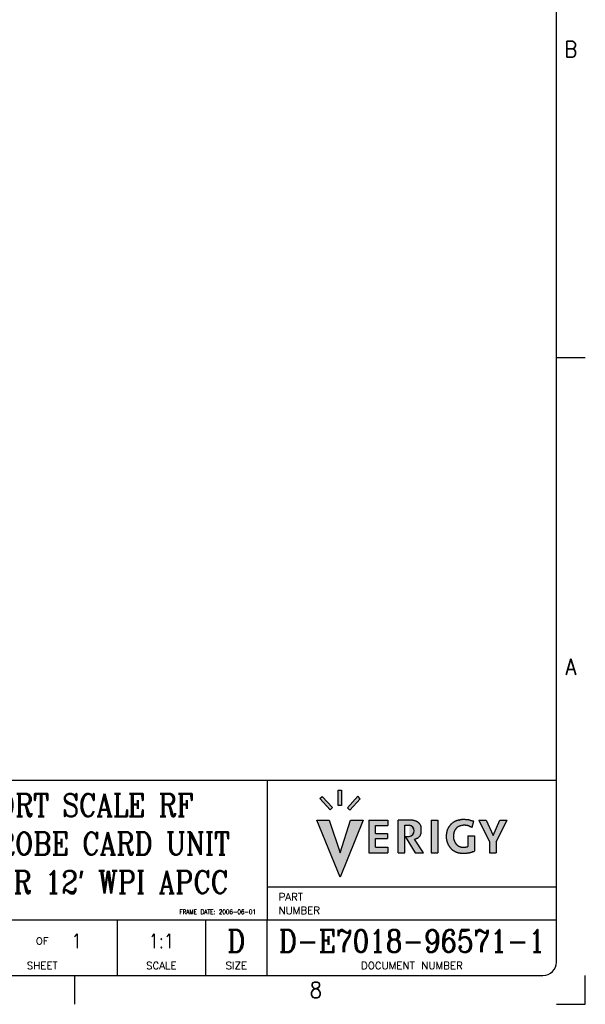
# Model space of a CAD drawing. Header units: inches. Extents: x -343 to 520, y -275 to 283.
# Tile 35 of 42: x 395 to 520, y -275 to -58. Entities that reach past the tile are written whole.
import ezdxf

# ---------------------------------------------------------------- set-up
doc = ezdxf.new("R2010")
doc.units = ezdxf.units.IN
doc.layers.add('1', color=7, linetype='Continuous')
doc.styles.add('CONVERTER_11', font='txt.shx', dxfattribs={"width": 0.9})
doc.styles.add('CONVERTER_12', font='txt.shx', dxfattribs={"width": 0.63})
doc.styles.add('CONVERTER_14', font='txt.shx', dxfattribs={"width": 0.81})
doc.styles.add('CONVERTER_16', font='txt.shx', dxfattribs={"width": 1.035})
doc.styles.add('CONVERTER_18', font='complex.shx', dxfattribs={"width": 0.855})

# ---------------------------------------------------------------- blocks, each defined once
blk = doc.blocks.new('Drawing_Grid_Zones', base_point=(-248.72, -265.13))
at = {"layer": '1', "color": 4, "linetype": 'Continuous'}
for p, q in [((520.17, -132.56), (513.82, -132.56)), ((407.45, -275.44), (407.45, -269.09)), ((520.17, -275.44), (520.17, -269.09)), ((513.82, -275.44), (520.17, -275.44))]:
    blk.add_line(p, q, dxfattribs=at)
at = {"layer": '1', "color": 4, "char_height": 3.5, "attachment_point": 5, "line_spacing_factor": 1.080432, "style": 'CONVERTER_11'}
for s, insert in [('B', (516.99, -64.3)), ('A', (516.99, -200.83)), ('8', (460.64, -272.26))]:
    blk.add_mtext(s, dxfattribs=dict(at, insert=insert))
blk = doc.blocks.new('D_Size_Verigy_Frame', base_point=(-248.72, -265.13))
at = {"layer": '1', "linetype": 'Continuous'}
for points in [[(466.34, -228.11), (466.34, -231.46), (465.6, -231.46), (465.6, -228.11)], [(464.35, -231.94), (463.8, -232.45), (461.5, -229.98), (462.06, -229.47)], [(467.65, -231.97), (468.19, -232.51), (470.45, -229.99), (469.91, -229.45)], [(471.1, -234.75), (465.99, -247.31), (460.85, -234.75), (463.57, -234.75), (465.99, -241.92), (468.32, -234.75)], [(476.57, -234.75), (476.57, -235.9), (473.86, -235.9), (473.86, -237.65), (476.48, -237.65), (476.48, -238.8), (473.86, -238.8), (473.86, -240.73), (476.57, -240.73), (476.57, -241.92), (472.37, -241.92), (472.37, -234.75)], [(487.59, -234.75), (487.59, -241.92), (486.11, -241.92), (486.11, -234.75)], [(499.8, -238.11), (501.29, -234.75), (502.89, -234.75), (500.49, -239.52), (500.49, -241.92), (499.01, -241.92), (499.01, -239.52), (496.63, -234.75), (498.3, -234.75)]]:
    blk.add_hatch(color=4, dxfattribs=at).paths.add_polyline_path(points)
h = blk.add_hatch(color=4, dxfattribs=at)
edge = h.paths.add_edge_path()
edge.add_line((478.82, -234.75), (478.82, -241.92))
edge.add_line((478.82, -241.92), (480.31, -241.92))
edge.add_line((480.31, -241.92), (480.31, -235.86))
edge.add_line((480.31, -235.86), (481.29, -235.86))
edge.add_arc((481.11, -237.1), 1.25, -81.7494, 81.7494, ccw=False)
edge.add_line((481.29, -238.34), (480.4, -238.34))
edge.add_line((480.4, -238.34), (482.56, -241.92))
edge.add_line((482.56, -241.92), (484.41, -241.92))
edge.add_line((484.41, -241.92), (482.46, -238.91))
edge.add_arc((482.26, -237.28), 1.65, 276.8646, 281.7992)
edge.add_arc((482.28, -237.38), 1.53, 281.8439, 286.5074)
edge.add_arc((482.23, -237.2), 1.73, 286.5644, 290.2981)
edge.add_arc((481.74, -235.9), 3.12, 290.364, 292.0591)
edge.add_arc((486.39, -247.35), 9.24, 111.5449, 112.0897, ccw=False)
edge.add_arc((481.73, -235.45), 3.54, 290.9614, 291.9638)
edge.add_arc((482.78, -238.07), 0.715, 292.0472, 297.1925)
edge.add_arc((482.77, -238.05), 0.736, 297.7168, 304.1669)
edge.add_arc((482.59, -237.79), 1.05, 304.048, 308.7592)
edge.add_arc((482.06, -237.14), 1.89, 308.981, 311.7169)
edge.add_arc((486.54, -242.17), 4.84, 130.6433, 131.7183, ccw=False)
edge.add_arc((495.04, -252.46), 18.19, 129.5041, 129.8448, ccw=False)
edge.add_arc((482.77, -237.57), 1.1, 309.4623, 315.0479)
edge.add_arc((483, -237.82), 0.766, 315.7786, 323.1586)
edge.add_arc((482.64, -237.55), 1.22, 323.2116, 327.8292)
edge.add_arc((481.93, -237.09), 2.07, 327.6257, 330.4831)
edge.add_arc((481.77, -237), 2.25, 330.4419, 332.9709)
edge.add_arc((482.35, -237.29), 1.59, 332.8488, 336.0259)
edge.add_arc((482.8, -237.49), 1.1, 336.0644, 340.4159)
edge.add_arc((482.77, -237.49), 1.13, 340.6473, 347.6345)
edge.add_arc((482.12, -237.35), 1.8, 347.6878, 352.444)
edge.add_arc((480.67, -237.15), 3.26, 352.3189, 355.2721)
edge.add_arc((479.05, -237.01), 4.88, 355.2355, 357.4002)
edge.add_arc((477.3, -236.93), 6.64, 357.3804, 359.0748)
edge.add_arc((475.66, -236.9), 8.28, 359.0627, 360.4705)
edge.add_arc((475.44, -236.9), 8.5, 0.4426, 1.3388)
edge.add_arc((476.74, -236.87), 7.2, 1.3325, 2.373)
edge.add_arc((478.31, -236.8), 5.62, 2.3634, 3.6412)
edge.add_arc((479.91, -236.7), 4.03, 3.6247, 5.2891)
edge.add_arc((481.32, -236.57), 2.61, 5.2575, 7.5773)
edge.add_arc((482.44, -236.42), 1.48, 7.5078, 11.0328)
edge.add_arc((483.15, -236.27), 0.75, 10.9618, 17.0135)
edge.add_arc((483.13, -236.29), 0.781, 17.4016, 23.361)
edge.add_arc((482.1, -236.73), 1.9, 23.3346, 26.1223)
edge.add_arc((479.13, -238.18), 5.21, 26.0255, 27.1085)
edge.add_arc((481.47, -236.96), 2.56, 26.7483, 28.749)
edge.add_arc((482.66, -236.31), 1.21, 28.8787, 33.28)
edge.add_arc((482.46, -236.45), 1.45, 33.4924, 37.7019)
edge.add_arc((482.22, -236.63), 1.75, 37.6059, 41.314)
edge.add_arc((482.43, -236.45), 1.48, 41.2228, 45.4875)
edge.add_arc((482.56, -236.32), 1.29, 45.7142, 50.7281)
edge.add_arc((481.69, -237.39), 2.68, 50.8542, 53.1793)
edge.add_arc((480.81, -238.52), 4.11, 52.7438, 54.3264)
edge.add_arc((482.17, -236.62), 1.77, 54.2819, 57.9528)
edge.add_arc((482.43, -236.22), 1.29, 58.2042, 62.5409)
edge.add_arc((482.26, -236.55), 1.66, 62.6014, 65.9878)
edge.add_arc((481.59, -238.05), 3.3, 66.0447, 68.1388)
edge.add_arc((475.84, -252.38), 18.75, 68.1242, 68.4683)
edge.add_arc((479.09, -243.97), 9.73, 68.0919, 68.654)
edge.add_arc((481.97, -236.59), 1.81, 68.7642, 71.7347)
edge.add_arc((481.83, -237.04), 2.27, 71.9116, 74.5336)
edge.add_arc((481.54, -238.08), 3.35, 74.4873, 76.5383)
edge.add_arc((481.37, -238.78), 4.08, 76.5155, 78.3668)
edge.add_arc((481.34, -238.96), 4.26, 78.3515, 80.217)
edge.add_arc((481.39, -238.66), 3.95, 80.2026, 82.2549)
edge.add_arc((481.47, -238.01), 3.3, 82.2367, 84.6679)
edge.add_arc((480.56, -264.75), 30.05, 87.663, 93.3186)
h = blk.add_hatch(color=4, dxfattribs=at)
edge = h.paths.add_edge_path()
edge.add_arc((498.73, -235.98), 8.2, 203.3008, 203.8412)
edge.add_arc((501.68, -234.68), 11.43, 203.8341, 204.2667)
edge.add_arc((503.86, -233.7), 13.81, 204.2629, 204.6476)
edge.add_arc((502, -234.55), 11.77, 204.6345, 204.9304)
edge.add_arc((498.65, -236.11), 8.07, 204.9278, 205.3583)
edge.add_arc((496.35, -237.2), 5.52, 205.3532, 205.9635)
edge.add_arc((494.63, -238.04), 3.61, 205.9537, 206.8298)
edge.add_arc((493.36, -238.68), 2.19, 206.8096, 208.1196)
edge.add_arc((492.46, -239.16), 1.17, 208.0895, 210.0572)
edge.add_arc((492.16, -239.34), 0.821, 210.1034, 212.7675)
edge.add_arc((492.2, -239.31), 0.863, 212.8315, 215.4819)
edge.add_arc((492.72, -238.93), 1.51, 215.6041, 218.0543)
edge.add_arc((494.06, -237.89), 3.21, 217.9926, 219.2601)
edge.add_arc((497.6, -235), 7.77, 219.2413, 219.7728)
edge.add_arc((495.01, -237.18), 4.39, 219.5441, 220.8731)
edge.add_arc((493.02, -238.91), 1.76, 220.906, 224.1762)
edge.add_arc((492.91, -239), 1.62, 224.3481, 227.1827)
edge.add_arc((493.1, -238.8), 1.89, 227.1655, 229.6431)
edge.add_arc((493.18, -238.7), 2.02, 229.6292, 231.9346)
edge.add_arc((493.25, -238.61), 2.14, 231.9626, 234.9969)
edge.add_arc((493.55, -238.18), 2.65, 235.0175, 237.4327)
edge.add_arc((493.54, -238.21), 2.63, 237.3215, 238.9488)
edge.add_arc((493.17, -238.83), 1.9, 238.9423, 241.1851)
edge.add_arc((492.93, -239.25), 1.42, 241.175, 244.1338)
edge.add_arc((492.85, -239.42), 1.24, 244.2149, 248.8959)
edge.add_arc((492.93, -239.22), 1.45, 248.9484, 253.0273)
edge.add_arc((493.05, -238.82), 1.87, 252.9712, 255.3768)
edge.add_arc((493.08, -238.73), 1.96, 255.3432, 257.6097)
edge.add_arc((493, -239.06), 1.62, 257.5671, 260.1283)
edge.add_arc((492.94, -239.39), 1.28, 260.199, 262.6643)
edge.add_arc((492.98, -239.11), 1.57, 262.7178, 264.6422)
edge.add_arc((493.15, -237.24), 3.45, 264.663, 265.5706)
edge.add_arc((493.49, -233.05), 7.65, 265.4634, 265.9974)
edge.add_arc((493.4, -234.42), 6.28, 265.9979, 266.7144)
edge.add_arc((493.34, -235.34), 5.35, 266.7132, 267.6135)
edge.add_arc((493.31, -236.13), 4.56, 267.6109, 268.7164)
edge.add_arc((493.3, -236.87), 3.83, 268.7122, 270.0622)
edge.add_arc((493.29, -236.97), 3.72, 270.0974, 271.3382)
edge.add_arc((493.28, -236.59), 4.11, 271.3337, 272.4477)
edge.add_arc((493.28, -236.4), 4.3, 272.4437, 273.481)
edge.add_arc((493.28, -236.47), 4.23, 273.4768, 274.4854)
edge.add_arc((493.31, -236.83), 3.86, 274.48, 275.5141)
edge.add_arc((493.37, -237.48), 3.21, 275.5059, 276.6402)
edge.add_arc((493.44, -238.09), 2.6, 276.6484, 278.0162)
edge.add_arc((493.42, -237.95), 2.74, 278.0435, 279.2546)
edge.add_arc((493.15, -236.31), 4.4, 279.2734, 280.0319)
edge.add_arc((492.83, -234.46), 6.27, 279.9732, 280.4538)
edge.add_arc((492.95, -235.08), 5.65, 280.4592, 281.0431)
edge.add_arc((492.9, -234.87), 5.87, 281.0473, 281.6719)
edge.add_arc((492.75, -234.11), 6.64, 281.6745, 282.2936)
edge.add_arc((492.47, -232.85), 7.93, 282.2948, 282.8796)
edge.add_line((494.24, -240.58), (494.24, -238.16))
edge.add_line((494.24, -238.16), (495.72, -238.16))
edge.add_line((495.72, -238.16), (495.72, -241.58))
edge.add_arc((473.34, -175.13), 70.12, 288.5155, 288.6107, ccw=False)
edge.add_arc((476.56, -184.74), 59.99, 288.4186, 288.5151, ccw=False)
edge.add_arc((477.82, -188.55), 55.97, 288.3277, 288.4179, ccw=False)
edge.add_arc((475.96, -182.91), 61.91, 288.255, 288.3266, ccw=False)
edge.add_arc((462.07, -140.81), 106.24, 288.2163, 288.2536, ccw=False)
edge.add_line((495.29, -241.73), (495.23, -241.75))
edge.add_arc((509.66, -285.57), 46.13, 108.228, 108.3024)
edge.add_arc((503.12, -265.8), 25.31, 108.3032, 108.4367)
edge.add_arc((490.73, -228.77), 13.73, 287.9183, 288.6267, ccw=False)
edge.add_arc((493.82, -238.32), 3.69, 285.1245, 287.8966, ccw=False)
edge.add_arc((493.98, -238.89), 3.1, 282.6973, 284.9395, ccw=False)
edge.add_arc((493.9, -238.54), 3.46, 280.7251, 282.7159, ccw=False)
edge.add_arc((493.92, -238.63), 3.37, 278.7886, 280.7434, ccw=False)
edge.add_arc((493.99, -239.12), 2.87, 276.9468, 278.7918, ccw=False)
edge.add_arc((494, -239.17), 2.83, 275.0848, 276.9197, ccw=False)
edge.add_arc((493.94, -238.46), 3.54, 273.542, 275.0634, ccw=False)
edge.add_arc((493.81, -236.33), 5.67, 272.4988, 273.5361, ccw=False)
edge.add_arc((493.61, -232.03), 9.98, 271.8301, 272.523, ccw=False)
edge.add_arc((493.46, -227.37), 14.64, 271.3179, 271.8381, ccw=False)
edge.add_arc((493.35, -222.48), 19.52, 270.905, 271.3223, ccw=False)
edge.add_arc((493.28, -218.05), 23.96, 270.5527, 270.9077, ccw=False)
edge.add_arc((493.25, -214.79), 27.22, 270.2352, 270.5546, ccw=False)
edge.add_arc((493.24, -213.35), 28.66, 269.9328, 270.2368, ccw=False)
edge.add_arc((493.24, -214.12), 27.89, 269.6276, 269.9343, ccw=False)
edge.add_arc((493.22, -217.03), 24.98, 269.3001, 269.6295, ccw=False)
edge.add_arc((493.16, -221.6), 20.41, 268.9243, 269.3029, ccw=False)
edge.add_arc((492.96, -231.74), 10.27, 268.1594, 268.9767, ccw=False)
edge.add_arc((492.79, -237.02), 4.98, 266.6249, 268.167, ccw=False)
edge.add_arc((492.68, -238.84), 3.16, 264.3336, 266.6208, ccw=False)
edge.add_arc((492.61, -239.57), 2.43, 261.4227, 264.3148, ccw=False)
edge.add_arc((492.55, -239.95), 2.04, 257.2189, 261.4518, ccw=False)
edge.add_arc((492.5, -240.2), 1.78, 252.2377, 257.1979, ccw=False)
edge.add_arc((492.61, -239.87), 2.14, 248.7037, 252.074, ccw=False)
edge.add_arc((493.1, -238.62), 3.47, 246.648, 248.7264, ccw=False)
edge.add_arc((493.27, -238.19), 3.94, 245.0979, 246.7837, ccw=False)
edge.add_arc((493.24, -238.26), 3.86, 243.2003, 245.0497, ccw=False)
edge.add_arc((494.22, -236.34), 6.02, 242.3103, 243.1848, ccw=False)
edge.add_arc((496.68, -231.64), 11.33, 241.8417, 242.3242, ccw=False)
edge.add_arc((504.66, -216.72), 28.25, 241.6559, 241.845, ccw=False)
edge.add_arc((471.62, -277.97), 41.35, 61.6498, 61.7681)
edge.add_arc((499.13, -226.66), 16.87, 241.6733, 241.884, ccw=False)
edge.add_arc((492.37, -239.19), 2.63, 240.403, 241.673, ccw=False)
edge.add_arc((491.91, -240.02), 1.69, 238.3174, 240.3578, ccw=False)
edge.add_arc((492.07, -239.75), 2, 235.4824, 238.2123, ccw=False)
edge.add_arc((492.32, -239.38), 2.44, 233.0875, 235.5275, ccw=False)
edge.add_arc((492.28, -239.44), 2.37, 230.5281, 233.1206, ccw=False)
edge.add_arc((492.3, -239.42), 2.4, 226.8402, 230.4297, ccw=False)
edge.add_arc((492.82, -238.87), 3.16, 224.1917, 226.8322, ccw=False)
edge.add_arc((495.14, -236.62), 6.39, 223.1449, 224.1559, ccw=False)
edge.add_arc((481.73, -249.18), 11.98, 43.1218, 43.6251)
edge.add_arc((496.19, -235.31), 8.05, 223.5168, 224.0584, ccw=False)
edge.add_arc((491.24, -240.02), 1.22, 219.7835, 223.4371, ccw=False)
edge.add_arc((491.39, -239.9), 1.42, 216.0369, 219.4184, ccw=False)
edge.add_arc((492.55, -239.05), 2.85, 214.2927, 216.0974, ccw=False)
edge.add_arc((496.47, -236.38), 7.6, 213.623, 214.3135, ccw=False)
edge.add_arc((499.82, -234.11), 11.64, 213.1026, 213.7727, ccw=False)
edge.add_arc((494.52, -237.57), 5.31, 211.6593, 213.0997, ccw=False)
edge.add_arc((493.35, -238.3), 3.93, 209.7599, 211.6228, ccw=False)
edge.add_arc((492.61, -238.72), 3.08, 207.4804, 209.7836, ccw=False)
edge.add_arc((492.23, -238.92), 2.65, 205.1929, 207.4059, ccw=False)
edge.add_arc((492.69, -238.7), 3.16, 203.3638, 205.1704, ccw=False)
edge.add_arc((493.42, -238.39), 3.95, 201.6271, 203.3929, ccw=False)
edge.add_arc((494.5, -237.96), 5.11, 200.1447, 201.6096, ccw=False)
edge.add_arc((496.13, -237.36), 6.86, 199.3323, 200.1795, ccw=False)
edge.add_arc((496.31, -237.29), 7.04, 198.4937, 199.3429, ccw=False)
edge.add_arc((495.28, -237.64), 5.96, 197.5225, 198.5058, ccw=False)
edge.add_arc((493.56, -238.18), 4.16, 196.2367, 197.5438, ccw=False)
edge.add_arc((492.02, -238.62), 2.55, 194.3262, 196.2478, ccw=False)
edge.add_arc((491.64, -238.72), 2.16, 192.096, 194.272, ccw=False)
edge.add_arc((492.3, -238.58), 2.84, 190.2793, 192.0489, ccw=False)
edge.add_arc((494.25, -238.23), 4.81, 189.1142, 190.3068, ccw=False)
edge.add_arc((495.93, -237.96), 6.51, 188.174, 189.1346, ccw=False)
edge.add_arc((496.44, -237.88), 7.04, 187.2718, 188.1866, ccw=False)
edge.add_arc((495.58, -237.99), 6.17, 186.2663, 187.2851, ccw=False)
edge.add_arc((493.79, -238.19), 4.37, 184.9627, 186.2891, ccw=False)
edge.add_arc((492.04, -238.34), 2.61, 183.0853, 184.9815, ccw=False)
edge.add_arc((491.27, -238.38), 1.84, 180.6195, 183.0635, ccw=False)
edge.add_arc((491.12, -238.38), 1.69, 178.0018, 180.5753, ccw=False)
edge.add_arc((491.65, -238.4), 2.22, 175.6247, 177.9327, ccw=False)
edge.add_arc((493.37, -238.53), 3.94, 174.246, 175.6304, ccw=False)
edge.add_arc((499.82, -239.18), 10.43, 173.6917, 174.258, ccw=False)
edge.add_arc((507.06, -239.95), 17.71, 173.3678, 173.7812, ccw=False)
edge.add_arc((499.77, -239.11), 10.37, 172.6214, 173.3686, ccw=False)
edge.add_arc((496.44, -238.67), 7.01, 171.5025, 172.6282, ccw=False)
edge.add_arc((494.21, -238.34), 4.76, 169.8885, 171.5171, ccw=False)
edge.add_arc((493.54, -238.23), 4.08, 167.9208, 169.8128, ccw=False)
edge.add_arc((494.24, -238.38), 4.79, 166.3902, 167.9139, ccw=False)
edge.add_arc((495.89, -238.78), 6.49, 165.3162, 166.3829, ccw=False)
edge.add_arc((493.14, -238.04), 3.65, 163.6509, 165.5336, ccw=False)
edge.add_arc((491.41, -237.54), 1.84, 159.8526, 163.6056, ccw=False)
edge.add_arc((491.52, -237.59), 1.97, 156.2402, 159.6244, ccw=False)
edge.add_arc((492.4, -237.97), 2.92, 153.9269, 156.2704, ccw=False)
edge.add_arc((497.49, -240.47), 8.59, 153.1347, 153.8341, ccw=False)
edge.add_arc((485.93, -234.62), 4.36, 333.1219, 334.4699)
edge.add_arc((562.52, -270.36), 80.15, 154.9536, 155.0137, ccw=False)
edge.add_arc((490.92, -236.9), 1.13, 150.6202, 154.9234, ccw=False)
edge.add_arc((490.9, -236.9), 1.1, 145.3151, 150.0305, ccw=False)
edge.add_arc((492.14, -237.76), 2.61, 143.3601, 145.3639, ccw=False)
edge.add_arc((494.27, -239.31), 5.25, 142.7042, 143.5942, ccw=False)
edge.add_arc((493.11, -238.43), 3.8, 141.4913, 142.6976, ccw=False)
edge.add_arc((494.15, -239.27), 5.13, 140.3853, 141.3891, ccw=False)
edge.add_arc((542.68, -279.43), 68.12, 140.3123, 140.3902, ccw=False)
edge.add_arc((477.58, -225.43), 16.46, 320.3896, 320.795)
edge.add_arc((478.15, -225.9), 15.72, 320.7879, 321.2062)
edge.add_arc((496.08, -240.29), 7.27, 140.7964, 141.3612, ccw=False)
edge.add_arc((491.83, -236.82), 1.78, 138.4918, 140.7815, ccw=False)
edge.add_arc((491.38, -236.43), 1.19, 134.8498, 138.4384, ccw=False)
edge.add_arc((491.68, -236.74), 1.62, 130.7007, 134.5381, ccw=False)
edge.add_arc((492.92, -238.17), 3.51, 128.9449, 130.778, ccw=False)
edge.add_arc((503.88, -251.73), 20.95, 128.6571, 128.9486, ccw=False)
edge.add_arc((495.72, -241.45), 7.83, 128.309, 129.0174, ccw=False)
edge.add_arc((491.89, -236.6), 1.64, 124.9649, 128.253, ccw=False)
edge.add_arc((492.06, -236.88), 1.97, 121.4788, 124.6205, ccw=False)
edge.add_arc((493.14, -238.62), 4.01, 119.9763, 121.5447, ccw=False)
edge.add_arc((493.18, -238.67), 4.08, 118.9328, 120.1464, ccw=False)
edge.add_arc((492.31, -237.1), 2.29, 116.8814, 118.9336, ccw=False)
edge.add_arc((492.2, -236.89), 2.05, 114.352, 116.7612, ccw=False)
edge.add_arc((492.79, -238.19), 3.48, 112.7824, 114.3176, ccw=False)
edge.add_arc((493.83, -240.64), 6.14, 112.1312, 112.8736, ccw=False)
edge.add_arc((493.84, -240.67), 6.17, 111.3647, 112.1425, ccw=False)
edge.add_arc((493.41, -239.56), 4.98, 110.4231, 111.3781, ccw=False)
edge.add_arc((492.81, -237.96), 3.27, 109.0968, 110.4486, ccw=False)
edge.add_arc((492.55, -237.2), 2.47, 107.6011, 109.0252, ccw=False)
edge.add_arc((492.84, -238.13), 3.45, 106.6155, 107.5695, ccw=False)
edge.add_arc((496.22, -249.48), 15.29, 106.3879, 106.6059, ccw=False)
edge.add_arc((499.05, -258.9), 25.12, 106.3254, 106.5121, ccw=False)
edge.add_arc((493.65, -240.47), 5.92, 105.4696, 106.3192, ccw=False)
edge.add_arc((492.99, -238.06), 3.42, 103.9622, 105.4757, ccw=False)
edge.add_arc((493, -238.14), 3.5, 102.3704, 103.8363, ccw=False)
edge.add_arc((493.76, -241.63), 7.07, 101.6856, 102.3727, ccw=False)
edge.add_arc((487.83, -212.93), 22.24, 281.6646, 281.8598)
edge.add_arc((488.68, -217.21), 17.88, 282.0375, 282.2134)
edge.add_arc((493.1, -237.63), 3.02, 101.2377, 102.2194, ccw=False)
edge.add_arc((492.84, -236.34), 1.7, 99.3474, 101.1854, ccw=False)
edge.add_arc((492.93, -236.9), 2.27, 97.1817, 99.2201, ccw=False)
edge.add_arc((493.12, -238.37), 3.75, 95.812, 97.2201, ccw=False)
edge.add_arc((493.27, -239.91), 5.3, 94.7444, 95.8298, ccw=False)
edge.add_arc((493.38, -241.16), 6.56, 93.8342, 94.7544, ccw=False)
edge.add_arc((493.42, -241.78), 7.17, 92.9873, 93.8413, ccw=False)
edge.add_arc((493.41, -241.56), 6.95, 92.1258, 92.994, ccw=False)
edge.add_arc((493.38, -240.57), 5.96, 90.4073, 92.1434, ccw=False)
edge.add_arc((493.37, -239.92), 5.31, 88.5641, 90.3959, ccw=False)
edge.add_arc((493.37, -239.93), 5.33, 86.7833, 88.5496, ccw=False)
edge.add_arc((493.28, -241.37), 6.76, 84.8563, 86.7308, ccw=False)
edge.add_arc((492.85, -246.19), 11.61, 83.7683, 84.8563, ccw=False)
edge.add_arc((492.91, -245.83), 11.24, 83.194, 83.8774, ccw=False)
edge.add_arc((493.53, -240.6), 5.97, 81.9472, 83.2025, ccw=False)
edge.add_arc((493.86, -238.28), 3.63, 79.9902, 81.9638, ccw=False)
edge.add_arc((493.93, -237.84), 3.18, 77.7911, 79.8656, ccw=False)
edge.add_arc((493.51, -239.77), 5.16, 76.5195, 77.7671, ccw=False)
edge.add_arc((488.63, -260.13), 26.09, 76.2642, 76.5162, ccw=False)
edge.add_arc((499.06, -217.38), 17.91, 256.3256, 256.6629)
edge.add_arc((497.56, -223.71), 11.4, 256.668, 257.2331)
edge.add_arc((497.13, -225.59), 9.47, 257.238, 257.9692)
edge.add_arc((497.02, -226.13), 8.92, 257.9734, 258.8133)
edge.add_arc((497.04, -226), 9.05, 258.8165, 259.7166)
edge.add_arc((497.15, -225.42), 9.64, 259.7189, 260.6406)
edge.add_line((495.58, -234.93), (495.16, -236.28))
edge.add_arc((502.6, -214.12), 23.37, 251.1523, 251.4397, ccw=False)
edge.add_arc((502.16, -215.43), 21.99, 250.8703, 251.1519, ccw=False)
edge.add_arc((501.91, -216.15), 21.22, 250.6009, 250.8697, ccw=False)
edge.add_arc((501.93, -216.09), 21.29, 250.3534, 250.6001, ccw=False)
edge.add_arc((502.41, -214.73), 22.73, 250.1396, 250.3524, ccw=False)
edge.add_arc((503.92, -210.58), 27.15, 249.9742, 250.1383, ccw=False)
edge.add_arc((509.05, -196.5), 42.13, 249.8751, 249.9726, ccw=False)
edge.add_line((494.55, -236.06), (494.49, -236.04))
edge.add_arc((492.5, -241.42), 5.74, 69.7562, 70.4705)
edge.add_arc((493.76, -237.88), 1.98, 70.4878, 72.5103)
edge.add_arc((493.92, -237.39), 1.47, 72.5647, 75.4406)
edge.add_arc((493.85, -237.64), 1.72, 75.5155, 77.611)
edge.add_arc((493.72, -238.26), 2.36, 77.5965, 79.2392)
edge.add_arc((493.58, -238.97), 3.09, 79.2301, 80.555)
edge.add_arc((493.45, -239.76), 3.89, 80.5489, 81.6438)
edge.add_arc((493.3, -240.79), 4.92, 81.6475, 82.6335)
edge.add_arc((493.13, -242.05), 6.19, 82.6278, 83.4145)
edge.add_arc((492.99, -243.27), 7.42, 83.4108, 84.0539)
edge.add_arc((492.88, -244.31), 8.47, 84.0513, 84.5884)
edge.add_arc((493.2, -240.96), 5.11, 84.5326, 85.2397)
edge.add_arc((493.39, -238.63), 2.77, 85.2456, 86.5136)
edge.add_arc((493.43, -237.97), 2.1, 86.5301, 88.2214)
edge.add_arc((493.44, -237.85), 1.98, 88.2417, 90.1276)
edge.add_arc((493.44, -238.4), 2.54, 90.1887, 92.0646)
edge.add_arc((493.48, -239.47), 3.61, 92.0429, 93.4436)
edge.add_arc((493.54, -240.48), 4.62, 93.4313, 94.5521)
edge.add_arc((493.59, -241.19), 5.33, 94.5437, 95.5053)
edge.add_arc((493.61, -241.34), 5.48, 95.498, 96.3921)
edge.add_arc((493.4, -239.55), 3.68, 96.3369, 97.4708)
edge.add_arc((493.22, -238.13), 2.24, 97.4738, 99.2428)
edge.add_arc((493.13, -237.58), 1.69, 99.257, 101.5569)
edge.add_arc((493.09, -237.41), 1.51, 101.5788, 104.1887)
edge.add_arc((493.15, -237.63), 1.74, 104.2786, 107.728)
edge.add_arc((493.31, -238.13), 2.27, 107.7091, 110.5044)
edge.add_arc((493.51, -238.66), 2.83, 110.4915, 112.8183)
edge.add_arc((493.8, -239.37), 3.6, 112.812, 114.1048)
edge.add_arc((494.22, -240.29), 4.61, 114.0966, 115.0926)
edge.add_arc((494.65, -241.22), 5.64, 115.0877, 115.8632)
edge.add_arc((495.12, -242.19), 6.71, 115.8606, 116.4578)
edge.add_arc((493.16, -238.27), 2.33, 116.2474, 117.944)
edge.add_arc((492.57, -237.16), 1.07, 118.0309, 121.6461)
edge.add_arc((492.58, -237.16), 1.08, 121.7508, 124.7224)
edge.add_arc((492.65, -237.26), 1.2, 124.7055, 127.5759)
edge.add_arc((492.66, -237.28), 1.22, 127.563, 130.5031)
edge.add_arc((492.79, -237.43), 1.43, 130.5972, 133.6733)
edge.add_arc((493.15, -237.8), 1.94, 133.6517, 135.9137)
edge.add_arc((493.61, -238.25), 2.58, 135.902, 137.5466)
edge.add_arc((493.63, -238.27), 2.61, 137.4776, 138.9543)
edge.add_arc((493.41, -238.08), 2.32, 138.9752, 140.6091)
edge.add_arc((493.61, -238.24), 2.58, 140.6296, 142.1618)
edge.add_arc((494.33, -238.81), 3.5, 142.1712, 143.454)
edge.add_arc((495.15, -239.41), 4.51, 143.4397, 144.4829)
edge.add_arc((495.59, -239.72), 5.05, 144.4734, 145.4151)
edge.add_arc((495.44, -239.62), 4.87, 145.406, 146.3551)
edge.add_arc((493.85, -238.57), 2.97, 146.2723, 147.8457)
edge.add_arc((492.73, -237.87), 1.64, 147.8375, 150.5057)
edge.add_arc((492.26, -237.6), 1.1, 150.5091, 154.3015)
edge.add_arc((492.18, -237.56), 1.01, 154.4469, 158.4615)
edge.add_arc((492.45, -237.67), 1.3, 158.4921, 161.6634)
edge.add_arc((493.19, -237.91), 2.08, 161.6717, 163.764)
edge.add_arc((494.54, -238.31), 3.49, 163.7042, 165.1718)
edge.add_arc((495.58, -238.59), 4.57, 165.1571, 166.3361)
edge.add_arc((496.3, -238.76), 5.3, 166.3265, 167.3577)
edge.add_arc((496.45, -238.79), 5.45, 167.3497, 168.3356)
edge.add_arc((495.38, -238.58), 4.36, 168.2984, 169.7175)
edge.add_arc((494.33, -238.39), 3.3, 169.7242, 171.5314)
edge.add_arc((493.87, -238.32), 2.84, 171.5438, 173.6224)
edge.add_arc((494.16, -238.35), 3.12, 173.7008, 176.6572)
edge.add_arc((494.93, -238.39), 3.9, 176.6397, 179.0072)
edge.add_arc((494.02, -238.38), 2.99, 178.8697, 180.9419)
edge.add_arc((493.07, -238.4), 2.04, 180.9721, 184.0701)
edge.add_arc((492.85, -238.41), 1.82, 184.1115, 187.7902)
edge.add_arc((493.13, -238.37), 2.1, 187.831, 189.8408)
edge.add_arc((493.56, -238.3), 2.54, 189.8259, 191.5264)
edge.add_arc((493.81, -238.25), 2.79, 191.5153, 193.0592)
edge.add_arc((493.78, -238.26), 2.76, 193.0485, 194.5638)
edge.add_arc((493.45, -238.34), 2.42, 194.5501, 196.177)
edge.add_arc((492.89, -238.51), 1.83, 196.1539, 198.0975)
edge.add_arc((492.46, -238.64), 1.38, 198.135, 200.3954)
edge.add_arc((492.61, -238.59), 1.55, 200.4516, 202.35)
edge.add_arc((494.01, -238.01), 3.06, 202.3774, 203.3718)
at = {"color": 7, "linetype": 'Continuous'}
for p, q in [((309.43, -225.9), (513.82, -225.9)), ((449.92, -225.9), (449.92, -256.85)), ((449.92, -256.85), (383.66, -256.85)), ((449.92, -269.09), (449.92, -256.85)), ((513.82, -256.85), (449.92, -256.85))]:
    blk.add_line(p, q, dxfattribs=at)
at = {"color": 4, "linetype": 'Continuous'}
for p, q in [((513.82, -249.53), (449.92, -249.53)), ((416.79, -256.85), (416.79, -269.09))]:
    blk.add_line(p, q, dxfattribs=at)
at = {"layer": '1', "color": 7, "linetype": 'Continuous'}
for p, q in [((513.82, -266.09), (513.82, 274.01)), ((-334.08, -269.09), (510.82, -269.09))]:
    blk.add_line(p, q, dxfattribs=at)
at = {"layer": '1', "color": 4, "linetype": 'Continuous'}
for p, q in [((465.6, -231.46), (465.6, -228.11)), ((465.6, -228.11), (466.34, -228.11)), ((466.34, -228.11), (466.34, -231.46)), ((461.5, -229.98), (462.06, -229.47)), ((461.5, -229.98), (463.8, -232.45)), ((462.06, -229.47), (464.35, -231.94)), ((469.91, -229.45), (467.65, -231.97)), ((468.19, -232.51), (470.45, -229.99)), ((470.45, -229.99), (469.91, -229.45)), ((464.35, -231.94), (463.8, -232.45)), ((466.34, -231.46), (465.6, -231.46)), ((467.65, -231.97), (468.19, -232.51)), ((460.85, -234.75), (463.57, -234.75)), ((465.99, -247.31), (460.85, -234.75)), ((463.57, -234.75), (465.99, -241.92)), ((471.1, -234.75), (465.99, -247.31)), ((465.99, -241.92), (468.32, -234.75)), ((468.32, -234.75), (471.1, -234.75)), ((472.37, -234.75), (472.37, -241.92)), ((472.37, -234.75), (476.57, -234.75)), ((476.57, -234.75), (476.57, -235.9)), ((478.82, -241.92), (478.82, -234.75)), ((486.11, -234.75), (486.11, -241.92)), ((486.11, -234.75), (487.59, -234.75)), ((487.59, -234.75), (487.59, -241.92)), ((495.16, -236.28), (495.58, -234.93)), ((496.63, -234.75), (498.3, -234.75)), ((496.63, -234.75), (499.01, -239.52)), ((498.3, -234.75), (499.8, -238.11)), ((499.8, -238.11), (501.29, -234.75)), ((500.49, -239.52), (502.89, -234.75)), ((501.29, -234.75), (502.89, -234.75)), ((473.86, -237.65), (473.86, -235.9)), ((473.86, -235.9), (476.57, -235.9)), ((480.31, -235.86), (481.29, -235.86)), ((480.31, -241.92), (480.31, -235.86)), ((494.49, -236.04), (494.55, -236.06)), ((473.86, -237.65), (476.48, -237.65)), ((473.86, -240.73), (473.86, -238.8)), ((473.86, -238.8), (476.48, -238.8)), ((476.48, -237.65), (476.48, -238.8)), ((480.4, -238.34), (481.29, -238.34)), ((480.4, -238.34), (482.56, -241.92)), ((484.41, -241.92), (482.46, -238.91)), ((494.24, -238.16), (494.24, -240.58)), ((494.24, -238.16), (495.72, -238.16)), ((495.72, -238.16), (495.72, -241.58)), ((473.86, -240.73), (476.57, -240.73)), ((476.57, -240.73), (476.57, -241.92)), ((499.01, -239.52), (499.01, -241.92)), ((500.49, -239.52), (500.49, -241.92)), ((472.37, -241.92), (476.57, -241.92)), ((478.82, -241.92), (480.31, -241.92)), ((482.56, -241.92), (484.41, -241.92)), ((486.11, -241.92), (487.59, -241.92)), ((495.29, -241.73), (495.23, -241.75)), ((499.01, -241.92), (500.49, -241.92)), ((436.27, -256.85), (436.27, -269.09))]:
    blk.add_line(p, q, dxfattribs=at)
for centre, radius, start, end in [((480.56, -264.75), 30.05, 87.663, 93.3186), ((481.47, -238.01), 3.3, 82.2367, 84.6679), ((481.39, -238.66), 3.95, 80.2026, 82.2549), ((481.34, -238.96), 4.26, 78.3515, 80.217), ((481.37, -238.78), 4.08, 76.5155, 78.3668), ((481.54, -238.08), 3.35, 74.4873, 76.5383), ((481.83, -237.04), 2.27, 71.9116, 74.5336), ((481.97, -236.59), 1.81, 68.7642, 71.7347), ((479.09, -243.97), 9.73, 68.0919, 68.654), ((475.84, -252.38), 18.75, 68.1242, 68.4683), ((481.59, -238.05), 3.3, 66.0447, 68.1388), ((482.26, -236.55), 1.66, 62.6014, 65.9878), ((482.43, -236.22), 1.29, 58.2042, 62.5409), ((492.31, -237.1), 2.29, 116.8814, 118.9336), ((492.2, -236.89), 2.05, 114.352, 116.7612), ((492.79, -238.19), 3.48, 112.7824, 114.3176), ((493.83, -240.64), 6.14, 112.1312, 112.8736), ((493.84, -240.67), 6.17, 111.3647, 112.1425), ((493.41, -239.56), 4.98, 110.4231, 111.3781), ((492.81, -237.96), 3.27, 109.0968, 110.4486), ((492.55, -237.2), 2.47, 107.6011, 109.0252), ((492.84, -238.13), 3.45, 106.6155, 107.5695), ((496.22, -249.48), 15.29, 106.3879, 106.6059), ((499.05, -258.9), 25.12, 106.3254, 106.5121), ((493.65, -240.47), 5.92, 105.4696, 106.3192), ((492.99, -238.06), 3.42, 103.9622, 105.4757), ((493, -238.14), 3.5, 102.3704, 103.8363), ((493.76, -241.63), 7.07, 101.6856, 102.3727), ((487.83, -212.93), 22.24, 281.6646, 281.8598), ((488.68, -217.21), 17.88, 282.0375, 282.2134), ((493.1, -237.63), 3.02, 101.2377, 102.2194), ((492.84, -236.34), 1.7, 99.3474, 101.1854), ((492.93, -236.9), 2.27, 97.1817, 99.2201), ((493.12, -238.37), 3.75, 95.812, 97.2201), ((493.27, -239.91), 5.3, 94.7444, 95.8298), ((493.38, -241.16), 6.56, 93.8342, 94.7544), ((493.42, -241.78), 7.17, 92.9873, 93.8413), ((493.41, -241.56), 6.95, 92.1258, 92.994), ((493.38, -240.57), 5.96, 90.4073, 92.1434), ((493.37, -239.92), 5.31, 88.5641, 90.3959), ((493.37, -239.93), 5.33, 86.7833, 88.5496), ((493.28, -241.37), 6.76, 84.8563, 86.7308), ((492.85, -246.19), 11.61, 83.7683, 84.8563), ((492.91, -245.83), 11.24, 83.194, 83.8774), ((493.53, -240.6), 5.97, 81.9472, 83.2025), ((493.86, -238.28), 3.63, 79.9902, 81.9638), ((493.93, -237.84), 3.18, 77.7911, 79.8656), ((493.51, -239.77), 5.16, 76.5195, 77.7671), ((488.63, -260.13), 26.09, 76.2642, 76.5162), ((499.06, -217.38), 17.91, 256.3256, 256.6629), ((497.56, -223.71), 11.4, 256.668, 257.2331), ((497.13, -225.59), 9.47, 257.238, 257.9692), ((497.02, -226.13), 8.92, 257.9734, 258.8133), ((497.04, -226), 9.05, 258.8165, 259.7166), ((497.15, -225.42), 9.64, 259.7189, 260.6406), ((481.11, -237.1), 1.25, 278.2506, 81.7494), ((482.17, -236.62), 1.77, 54.2819, 57.9528), ((480.81, -238.52), 4.11, 52.7438, 54.3264), ((481.69, -237.39), 2.68, 50.8542, 53.1793), ((482.56, -236.32), 1.29, 45.7142, 50.7281), ((482.43, -236.45), 1.48, 41.2228, 45.4875), ((482.22, -236.63), 1.75, 37.6059, 41.314), ((482.46, -236.45), 1.45, 33.4924, 37.7019), ((482.66, -236.31), 1.21, 28.8787, 33.28), ((481.47, -236.96), 2.56, 26.7483, 28.749), ((479.13, -238.18), 5.21, 26.0255, 27.1085), ((482.1, -236.73), 1.9, 23.3346, 26.1223), ((483.13, -236.29), 0.781, 17.4016, 23.361), ((483.15, -236.27), 0.75, 10.9618, 17.0135), ((482.44, -236.42), 1.48, 7.5078, 11.0328), ((481.32, -236.57), 2.61, 5.2575, 7.5773), ((479.91, -236.7), 4.03, 3.6247, 5.2891), ((479.05, -237.01), 4.88, 355.2355, 357.4002), ((478.31, -236.8), 5.62, 2.3634, 3.6412), ((476.74, -236.87), 7.2, 1.3325, 2.373), ((477.3, -236.93), 6.64, 357.3804, 359.0748), ((475.44, -236.9), 8.5, 0.4426, 1.3388), ((475.66, -236.9), 8.28, 359.0627, 0.4705), ((494.24, -238.38), 4.79, 166.3902, 167.9139), ((495.89, -238.78), 6.49, 165.3162, 166.3829), ((493.14, -238.04), 3.65, 163.6509, 165.5336), ((491.41, -237.54), 1.84, 159.8526, 163.6056), ((491.52, -237.59), 1.97, 156.2402, 159.6244), ((492.4, -237.97), 2.92, 153.9269, 156.2704), ((497.49, -240.47), 8.59, 153.1347, 153.8341), ((485.93, -234.62), 4.36, 333.1219, 334.4699), ((562.52, -270.36), 80.15, 154.9536, 155.0137), ((490.92, -236.9), 1.13, 150.6202, 154.9234), ((490.9, -236.9), 1.1, 145.3151, 150.0305), ((492.14, -237.76), 2.61, 143.3601, 145.3639), ((494.27, -239.31), 5.25, 142.7042, 143.5942), ((493.11, -238.43), 3.8, 141.4913, 142.6976), ((494.15, -239.27), 5.13, 140.3853, 141.3891), ((542.68, -279.43), 68.12, 140.3123, 140.3902), ((477.58, -225.43), 16.46, 320.3896, 320.795), ((478.15, -225.9), 15.72, 320.7879, 321.2062), ((496.08, -240.29), 7.27, 140.7964, 141.3612), ((491.83, -236.82), 1.78, 138.4918, 140.7815), ((491.38, -236.43), 1.19, 134.8498, 138.4384), ((491.68, -236.74), 1.62, 130.7007, 134.5381), ((492.92, -238.17), 3.51, 128.9449, 130.778), ((503.88, -251.73), 20.95, 128.6571, 128.9486), ((495.72, -241.45), 7.83, 128.309, 129.0174), ((491.89, -236.6), 1.64, 124.9649, 128.253), ((492.06, -236.88), 1.97, 121.4788, 124.6205), ((493.14, -238.62), 4.01, 119.9763, 121.5447), ((493.18, -238.67), 4.08, 118.9328, 120.1464), ((492.45, -237.67), 1.3, 158.4921, 161.6634), ((492.18, -237.56), 1.01, 154.4469, 158.4615), ((492.26, -237.6), 1.1, 150.5091, 154.3015), ((492.73, -237.87), 1.64, 147.8375, 150.5057), ((493.85, -238.57), 2.97, 146.2723, 147.8457), ((495.44, -239.62), 4.87, 145.406, 146.3551), ((495.59, -239.72), 5.05, 144.4734, 145.4151), ((495.15, -239.41), 4.51, 143.4397, 144.4829), ((494.33, -238.81), 3.5, 142.1712, 143.454), ((493.61, -238.24), 2.58, 140.6296, 142.1618), ((493.41, -238.08), 2.32, 138.9752, 140.6091), ((493.63, -238.27), 2.61, 137.4776, 138.9543), ((493.61, -238.25), 2.58, 135.902, 137.5466), ((493.15, -237.8), 1.94, 133.6517, 135.9137), ((492.79, -237.43), 1.43, 130.5972, 133.6733), ((492.66, -237.28), 1.22, 127.563, 130.5031), ((492.65, -237.26), 1.2, 124.7055, 127.5759), ((492.58, -237.16), 1.08, 121.7508, 124.7224), ((492.57, -237.16), 1.07, 118.0309, 121.6461), ((493.16, -238.27), 2.33, 116.2474, 117.944), ((495.12, -242.19), 6.71, 115.8606, 116.4578), ((494.65, -241.22), 5.64, 115.0877, 115.8632), ((494.22, -240.29), 4.61, 114.0966, 115.0926), ((493.8, -239.37), 3.6, 112.812, 114.1048), ((493.51, -238.66), 2.83, 110.4915, 112.8183), ((493.31, -238.13), 2.27, 107.7091, 110.5044), ((493.15, -237.63), 1.74, 104.2786, 107.728), ((493.09, -237.41), 1.51, 101.5788, 104.1887), ((493.13, -237.58), 1.69, 99.257, 101.5569), ((493.22, -238.13), 2.24, 97.4738, 99.2428), ((493.4, -239.55), 3.68, 96.3369, 97.4708), ((493.61, -241.34), 5.48, 95.498, 96.3921), ((493.59, -241.19), 5.33, 94.5437, 95.5053), ((493.54, -240.48), 4.62, 93.4313, 94.5521), ((493.48, -239.47), 3.61, 92.0429, 93.4436), ((493.44, -238.4), 2.54, 90.1887, 92.0646), ((493.44, -237.85), 1.98, 88.2417, 90.1276), ((493.43, -237.97), 2.1, 86.5301, 88.2214), ((493.39, -238.63), 2.77, 85.2456, 86.5136), ((493.2, -240.96), 5.11, 84.5326, 85.2397), ((492.88, -244.31), 8.47, 84.0513, 84.5884), ((492.99, -243.27), 7.42, 83.4108, 84.0539), ((493.13, -242.05), 6.19, 82.6278, 83.4145), ((493.3, -240.79), 4.92, 81.6475, 82.6335), ((493.45, -239.76), 3.89, 80.5489, 81.6438), ((493.58, -238.97), 3.09, 79.2301, 80.555), ((493.72, -238.26), 2.36, 77.5965, 79.2392), ((493.85, -237.64), 1.72, 75.5155, 77.611), ((493.92, -237.39), 1.47, 72.5647, 75.4406), ((493.76, -237.88), 1.98, 70.4878, 72.5103), ((492.5, -241.42), 5.74, 69.7562, 70.4705), ((509.05, -196.5), 42.13, 249.8751, 249.9726), ((503.92, -210.58), 27.15, 249.9742, 250.1383), ((502.41, -214.73), 22.73, 250.1396, 250.3524), ((501.93, -216.09), 21.29, 250.3534, 250.6001), ((501.91, -216.15), 21.22, 250.6009, 250.8697), ((502.16, -215.43), 21.99, 250.8703, 251.1519), ((502.6, -214.12), 23.37, 251.1523, 251.4397), ((482.26, -237.28), 1.65, 276.8646, 281.7992), ((482.28, -237.38), 1.53, 281.8439, 286.5074), ((482.23, -237.2), 1.73, 286.5644, 290.2981), ((481.74, -235.9), 3.12, 290.364, 292.0591), ((486.39, -247.35), 9.24, 111.5449, 112.0897), ((481.73, -235.45), 3.54, 290.9614, 291.9638), ((482.78, -238.07), 0.715, 292.0472, 297.1925), ((482.77, -238.05), 0.736, 297.7168, 304.1669), ((482.59, -237.79), 1.05, 304.048, 308.7592), ((482.06, -237.14), 1.89, 308.981, 311.7169), ((486.54, -242.17), 4.84, 130.6433, 131.7183), ((495.04, -252.46), 18.19, 129.5041, 129.8448), ((482.77, -237.57), 1.1, 309.4623, 315.0479), ((483, -237.82), 0.766, 315.7786, 323.1586), ((482.64, -237.55), 1.22, 323.2116, 327.8292), ((481.93, -237.09), 2.07, 327.6257, 330.4831), ((481.77, -237), 2.25, 330.4419, 332.9709), ((482.35, -237.29), 1.59, 332.8488, 336.0259), ((482.8, -237.49), 1.1, 336.0644, 340.4159), ((482.77, -237.49), 1.13, 340.6473, 347.6345), ((482.12, -237.35), 1.8, 347.6878, 352.444), ((480.67, -237.15), 3.26, 352.3189, 355.2721), ((491.65, -238.4), 2.22, 175.6247, 177.9327), ((491.12, -238.38), 1.69, 178.0018, 180.5753), ((491.27, -238.38), 1.84, 180.6195, 183.0635), ((492.04, -238.34), 2.61, 183.0853, 184.9815), ((493.37, -238.53), 3.94, 174.246, 175.6304), ((493.79, -238.19), 4.37, 184.9627, 186.2891), ((499.82, -239.18), 10.43, 173.6917, 174.258), ((495.58, -237.99), 6.17, 186.2663, 187.2851), ((507.06, -239.95), 17.71, 173.3678, 173.7812), ((496.44, -237.88), 7.04, 187.2718, 188.1866), ((499.77, -239.11), 10.37, 172.6214, 173.3686), ((495.93, -237.96), 6.51, 188.174, 189.1346), ((496.44, -238.67), 7.01, 171.5025, 172.6282), ((494.25, -238.23), 4.81, 189.1142, 190.3068), ((494.21, -238.34), 4.76, 169.8885, 171.5171), ((492.3, -238.58), 2.84, 190.2793, 192.0489), ((493.54, -238.23), 4.08, 167.9208, 169.8128), ((491.64, -238.72), 2.16, 192.096, 194.272), ((492.02, -238.62), 2.55, 194.3262, 196.2478), ((493.56, -238.18), 4.16, 196.2367, 197.5438), ((494.93, -238.39), 3.9, 176.6397, 179.0072), ((494.02, -238.38), 2.99, 178.8697, 180.9419), ((493.07, -238.4), 2.04, 180.9721, 184.0701), ((494.16, -238.35), 3.12, 173.7008, 176.6572), ((492.85, -238.41), 1.82, 184.1115, 187.7902), ((493.87, -238.32), 2.84, 171.5438, 173.6224), ((493.13, -238.37), 2.1, 187.831, 189.8408), ((493.56, -238.3), 2.54, 189.8259, 191.5264), ((494.33, -238.39), 3.3, 169.7242, 171.5314), ((495.38, -238.58), 4.36, 168.2984, 169.7175), ((493.81, -238.25), 2.79, 191.5153, 193.0592), ((493.78, -238.26), 2.76, 193.0485, 194.5638), ((496.45, -238.79), 5.45, 167.3497, 168.3356), ((493.45, -238.34), 2.42, 194.5501, 196.177), ((496.3, -238.76), 5.3, 166.3265, 167.3577), ((492.89, -238.51), 1.83, 196.1539, 198.0975), ((495.58, -238.59), 4.57, 165.1571, 166.3361), ((492.46, -238.64), 1.38, 198.135, 200.3954), ((492.61, -238.59), 1.55, 200.4516, 202.35), ((494.54, -238.31), 3.49, 163.7042, 165.1718), ((494.01, -238.01), 3.06, 202.3774, 203.3718), ((493.19, -237.91), 2.08, 161.6717, 163.764), ((498.73, -235.98), 8.2, 203.3008, 203.8412), ((501.68, -234.68), 11.43, 203.8341, 204.2667), ((503.86, -233.7), 13.81, 204.2629, 204.6476), ((495.28, -237.64), 5.96, 197.5225, 198.5058), ((496.31, -237.29), 7.04, 198.4937, 199.3429), ((496.13, -237.36), 6.86, 199.3323, 200.1795), ((494.5, -237.96), 5.11, 200.1447, 201.6096), ((493.42, -238.39), 3.95, 201.6271, 203.3929), ((492.69, -238.7), 3.16, 203.3638, 205.1704), ((492.23, -238.92), 2.65, 205.1929, 207.4059), ((492.61, -238.72), 3.08, 207.4804, 209.7836), ((493.35, -238.3), 3.93, 209.7599, 211.6228), ((494.52, -237.57), 5.31, 211.6593, 213.0997), ((499.82, -234.11), 11.64, 213.1026, 213.7727), ((496.47, -236.38), 7.6, 213.623, 214.3135), ((492.55, -239.05), 2.85, 214.2927, 216.0974), ((491.39, -239.9), 1.42, 216.0369, 219.4184), ((491.24, -240.02), 1.22, 219.7835, 223.4371), ((496.19, -235.31), 8.05, 223.5168, 224.0584), ((481.73, -249.18), 11.98, 43.1218, 43.6251), ((495.14, -236.62), 6.39, 223.1449, 224.1559), ((492.82, -238.87), 3.16, 224.1917, 226.8322), ((492.3, -239.42), 2.4, 226.8402, 230.4297), ((492.28, -239.44), 2.37, 230.5281, 233.1206), ((492.32, -239.38), 2.44, 233.0875, 235.5275), ((492.07, -239.75), 2, 235.4824, 238.2123), ((491.91, -240.02), 1.69, 238.3174, 240.3578), ((492.37, -239.19), 2.63, 240.403, 241.673), ((499.13, -226.66), 16.87, 241.6733, 241.884), ((471.62, -277.97), 41.35, 61.6498, 61.7681), ((504.66, -216.72), 28.25, 241.6559, 241.845), ((502, -234.55), 11.77, 204.6345, 204.9304), ((498.65, -236.11), 8.07, 204.9278, 205.3583), ((496.35, -237.2), 5.52, 205.3532, 205.9635), ((494.63, -238.04), 3.61, 205.9537, 206.8298), ((493.36, -238.68), 2.19, 206.8096, 208.1196), ((492.46, -239.16), 1.17, 208.0895, 210.0572), ((492.16, -239.34), 0.821, 210.1034, 212.7675), ((492.2, -239.31), 0.863, 212.8315, 215.4819), ((492.72, -238.93), 1.51, 215.6041, 218.0543), ((494.06, -237.89), 3.21, 217.9926, 219.2601), ((497.6, -235), 7.77, 219.2413, 219.7728), ((495.01, -237.18), 4.39, 219.5441, 220.8731), ((493.02, -238.91), 1.76, 220.906, 224.1762), ((492.91, -239), 1.62, 224.3481, 227.1827), ((493.1, -238.8), 1.89, 227.1655, 229.6431), ((493.18, -238.7), 2.02, 229.6292, 231.9346), ((493.25, -238.61), 2.14, 231.9626, 234.9969), ((493.55, -238.18), 2.65, 235.0175, 237.4327), ((493.54, -238.21), 2.63, 237.3215, 238.9488), ((493.17, -238.83), 1.9, 238.9423, 241.1851), ((492.93, -239.25), 1.42, 241.175, 244.1338), ((492.85, -239.42), 1.24, 244.2149, 248.8959), ((492.93, -239.22), 1.45, 248.9484, 253.0273), ((493.05, -238.82), 1.87, 252.9712, 255.3768), ((493.08, -238.73), 1.96, 255.3432, 257.6097), ((493, -239.06), 1.62, 257.5671, 260.1283), ((492.94, -239.39), 1.28, 260.199, 262.6643), ((492.98, -239.11), 1.57, 262.7178, 264.6422), ((493.15, -237.24), 3.45, 264.663, 265.5706), ((493.49, -233.05), 7.65, 265.4634, 265.9974), ((493.4, -234.42), 6.28, 265.9979, 266.7144), ((493.34, -235.34), 5.35, 266.7132, 267.6135), ((493.31, -236.13), 4.56, 267.6109, 268.7164), ((493.3, -236.87), 3.83, 268.7122, 270.0622), ((493.29, -236.97), 3.72, 270.0974, 271.3382), ((493.28, -236.59), 4.11, 271.3337, 272.4477), ((493.28, -236.4), 4.3, 272.4437, 273.481), ((493.28, -236.47), 4.23, 273.4768, 274.4854), ((493.31, -236.83), 3.86, 274.48, 275.5141), ((493.37, -237.48), 3.21, 275.5059, 276.6402), ((493.44, -238.09), 2.6, 276.6484, 278.0162), ((493.42, -237.95), 2.74, 278.0435, 279.2546), ((493.15, -236.31), 4.4, 279.2734, 280.0319), ((492.83, -234.46), 6.27, 279.9732, 280.4538), ((492.95, -235.08), 5.65, 280.4592, 281.0431), ((492.9, -234.87), 5.87, 281.0473, 281.6719), ((492.75, -234.11), 6.64, 281.6745, 282.2936), ((492.47, -232.85), 7.93, 282.2948, 282.8796), ((473.34, -175.13), 70.12, 288.5155, 288.6107), ((496.68, -231.64), 11.33, 241.8417, 242.3242), ((494.22, -236.34), 6.02, 242.3103, 243.1848), ((493.24, -238.26), 3.86, 243.2003, 245.0497), ((493.27, -238.19), 3.94, 245.0979, 246.7837), ((493.1, -238.62), 3.47, 246.648, 248.7264), ((492.61, -239.87), 2.14, 248.7037, 252.074), ((492.5, -240.2), 1.78, 252.2377, 257.1979), ((492.55, -239.95), 2.04, 257.2189, 261.4518), ((492.61, -239.57), 2.43, 261.4227, 264.3148), ((492.68, -238.84), 3.16, 264.3336, 266.6208), ((492.79, -237.02), 4.98, 266.6249, 268.167), ((492.96, -231.74), 10.27, 268.1594, 268.9767), ((493.16, -221.6), 20.41, 268.9243, 269.3029), ((493.22, -217.03), 24.98, 269.3001, 269.6295), ((493.24, -214.12), 27.89, 269.6276, 269.9343), ((493.24, -213.35), 28.66, 269.9328, 270.2368), ((493.25, -214.79), 27.22, 270.2352, 270.5546), ((493.28, -218.05), 23.96, 270.5527, 270.9077), ((493.35, -222.48), 19.52, 270.905, 271.3223), ((493.46, -227.37), 14.64, 271.3179, 271.8381), ((493.61, -232.03), 9.98, 271.8301, 272.523), ((493.81, -236.33), 5.67, 272.4988, 273.5361), ((493.94, -238.46), 3.54, 273.542, 275.0634), ((494, -239.17), 2.83, 275.0848, 276.9197), ((493.99, -239.12), 2.87, 276.9468, 278.7918), ((493.92, -238.63), 3.37, 278.7886, 280.7434), ((493.9, -238.54), 3.46, 280.7251, 282.7159), ((493.98, -238.89), 3.1, 282.6973, 284.9395), ((493.82, -238.32), 3.69, 285.1245, 287.8966), ((490.73, -228.77), 13.73, 287.9183, 288.6267), ((503.12, -265.8), 25.31, 108.3032, 108.4367), ((509.66, -285.57), 46.13, 108.228, 108.3024), ((462.07, -140.81), 106.24, 288.2163, 288.2536), ((475.96, -182.91), 61.91, 288.255, 288.3266), ((477.82, -188.55), 55.97, 288.3277, 288.4179), ((476.56, -184.74), 59.99, 288.4186, 288.5151)]:
    blk.add_arc(centre, radius, start, end, dxfattribs=at)
at = {"layer": '1', "color": 7, "linetype": 'Continuous'}
blk.add_arc((510.82, -266.09), 3, 270, 0, dxfattribs=at)
at = {"layer": '1'}
blk.add_blockref('Drawing_Grid_Zones', (-248.72, -265.13), dxfattribs=at)
at = {"color": 3, "line_spacing_factor": 1.020408}
for s, insert, char_height, attachment_point, style in [("PORT SCALE RF\\PPROBE CARD UNIT\\PFOR 12' WPI APCC", (386.15, -239.91), 5, 4, 'CONVERTER_18'), ('D-E7018-96571-1', (481.87, -261.45), 5, 5, 'CONVERTER_18'), ('1', (407.82, -261.45), 3.2, 5, 'CONVERTER_14'), ('1:1', (426.53, -261.45), 3.2, 5, 'CONVERTER_14')]:
    blk.add_mtext(s, dxfattribs=dict(at, insert=insert, char_height=char_height, attachment_point=attachment_point, style=style))
at = {"color": 4}
for s, insert, char_height, attachment_point, line_spacing_factor, style in [('PART\\PNUMBER', (452.42, -253.19), 1.6, 4, 1.12545, 'CONVERTER_16'), ('FRAME DATE: 2006-06-01', (447.42, -255.5), 1, 9, 1.020408, 'CONVERTER_14'), ('D', (443.09, -261.45), 5, 5, 1.020408, 'CONVERTER_18'), ('OF', (400.22, -261.45), 1.6, 5, 1.12545, 'CONVERTER_16'), ('SHEET', (400.22, -267.68), 1.6, 8, 1.12545, 'CONVERTER_16'), ('SCALE', (426.53, -267.68), 1.6, 8, 1.12545, 'CONVERTER_16'), ('SIZE', (443.09, -267.68), 1.6, 8, 1.12545, 'CONVERTER_16'), ('DOCUMENT NUMBER', (481.87, -267.68), 1.6, 8, 1.12545, 'CONVERTER_16')]:
    blk.add_mtext(s, dxfattribs=dict(at, insert=insert, char_height=char_height, attachment_point=attachment_point, line_spacing_factor=line_spacing_factor, style=style))
blk = doc.blocks.new('1')
blk.add_blockref('D_Size_Verigy_Frame', (-248.72, -265.13))
at = {"layer": '1', "color": 1, "char_height": 3, "attachment_point": 7, "line_spacing_factor": 1.080432, "style": 'CONVERTER_12'}
for s, insert in [('THIS AREA CAN BE USED FOR COMPONENTS ON\\PPROBE CARD STIFFENER SIDE, RECOMMENDED MAX. COMPONENT HEIGHT 12.0mm', (278.25, -77.84)), ('THESE AREAS CAN BE USED FOR COMPONENTS ON\\PPROBE CARD STIFFENER SIDE, RECOMMENDED MAX. COMPONENT HEIGHT 7.0mm', (278.25, -133.84))]:
    blk.add_mtext(s, dxfattribs=dict(at, insert=insert))

msp = doc.modelspace()

# ---------------------------------------------------------------- block references
at = {"layer": '1'}
msp.add_blockref('1', (0, 0), dxfattribs=at)

doc.saveas('drawing.dxf')
